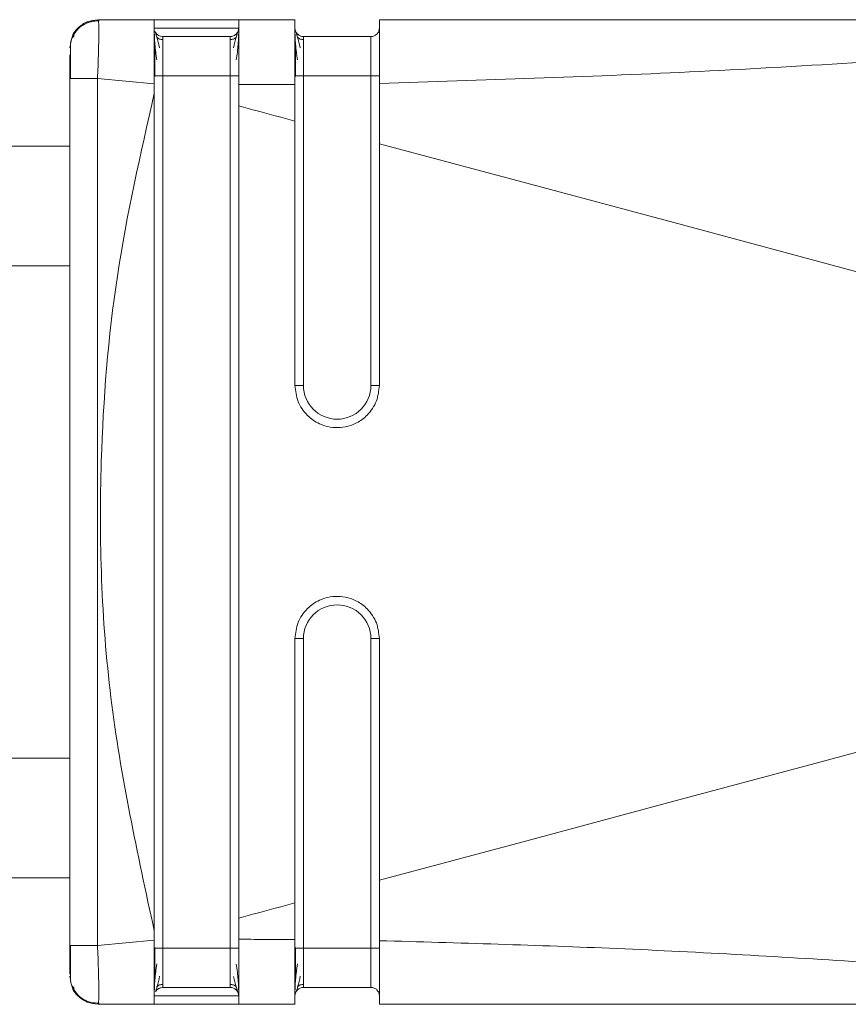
# Model space of a CAD drawing. Header units: millimetres. Extents: x -456 to 1926, y -70 to 431.
# Tile 20 of 44: x 611 to 626, y -48 to -30. Entities that reach past the tile are written whole.
import ezdxf

# ---------------------------------------------------------------- set-up
doc = ezdxf.new("R2010")
doc.units = ezdxf.units.MM
doc.linetypes.add('SLD-Solid', pattern=[0])

msp = doc.modelspace()

# ---------------------------------------------------------------- linework, layer by layer
at = {"color": 7, "linetype": 'SLD-Solid', "lineweight": 18}
for p, q in [((612.433, -30.378), (612.426, -30.358)), ((612.426, -30.358), (613.426, -30.358)), ((612.426, -30.358), (612.426, -30.358)), ((612.426, -30.358), (613.426, -30.358)), ((615.93, -30.358), (614.926, -30.358)), ((614.926, -30.358), (615.926, -30.358)), ((614.926, -30.358), (614.926, -30.358)), ((614.926, -30.358), (615.926, -30.358)), ((614.926, -30.358), (614.926, -30.358)), ((632.621, -30.358), (617.426, -30.358)), ((617.426, -30.358), (632.621, -30.358)), ((617.426, -30.358), (632.621, -30.358)), ((617.426, -30.358), (617.426, -30.358)), ((614.926, -30.508), (614.926, -30.508)), ((614.926, -30.585), (614.926, -30.571)), ((617.426, -30.508), (617.426, -30.508)), ((611.926, -30.858), (611.945, -30.765)), ((611.926, -30.858), (611.945, -30.765)), ((613.576, -30.658), (614.776, -30.658)), ((613.576, -30.658), (613.576, -30.658)), ((614.776, -30.658), (614.776, -30.658)), ((616.076, -30.658), (617.276, -30.658)), ((616.076, -30.658), (616.076, -30.658)), ((616.076, -30.658), (617.276, -30.658)), ((617.276, -30.658), (617.276, -30.658)), ((611.935, -30.813), (611.935, -30.858)), ((611.926, -46.812), (611.926, -31.403)), ((612.417, -31.403), (613.426, -31.497)), ((612.417, -46.812), (612.417, -31.403)), ((613.426, -31.665), (613.426, -31.497)), ((613.576, -31.358), (613.576, -46.858)), ((613.576, -31.358), (614.776, -31.358)), ((614.776, -46.858), (614.776, -31.358)), ((616.076, -31.358), (616.076, -36.858)), ((616.076, -31.358), (617.276, -31.358)), ((617.276, -36.858), (617.276, -31.358)), ((611.926, -32.608), (547.814, -32.608)), ((611.926, -34.733), (547.814, -34.733)), ((616.076, -41.358), (616.076, -46.858)), ((617.276, -46.858), (617.276, -41.358)), ((611.926, -43.483), (547.814, -43.483)), ((547.814, -45.608), (611.926, -45.608)), ((617.426, -45.654), (617.426, -46.727)), ((612.417, -46.812), (613.426, -46.719)), ((613.426, -46.719), (613.426, -46.551)), ((611.926, -46.812), (611.944, -46.812)), ((613.576, -46.858), (614.776, -46.858)), ((616.076, -46.858), (617.276, -46.858)), ((611.926, -47.358), (611.945, -47.45)), ((611.935, -47.332), (611.935, -47.403)), ((613.576, -47.558), (614.776, -47.558)), ((616.076, -47.558), (617.276, -47.558)), ((614.926, -47.858), (614.926, -47.708)), ((612.426, -47.858), (612.432, -47.818)), ((612.426, -47.858), (613.426, -47.858)), ((614.926, -47.858), (615.93, -47.858)), ((617.426, -47.858), (632.622, -47.858))]:
    msp.add_line(p, q, dxfattribs=at)
at = {"color": 7, "linetype": 'SLD-Solid', "lineweight": 18, "flags": 128}
for points in [[(613.426, -30.358), (613.484, -30.358), (613.646, -30.358), (613.889, -30.358), (614.176, -30.358), (614.463, -30.358), (614.707, -30.358), (614.869, -30.358), (614.926, -30.358)], [(614.926, -30.358), (614.869, -30.358), (614.707, -30.358), (614.463, -30.358), (614.176, -30.358), (613.889, -30.358), (613.646, -30.358), (613.484, -30.358), (613.426, -30.358)], [(614.926, -30.508), (614.869, -30.508), (614.707, -30.508), (614.463, -30.508), (614.176, -30.508), (613.889, -30.508), (613.646, -30.508), (613.484, -30.508), (613.426, -30.508)], [(614.776, -30.658), (614.731, -30.658), (614.601, -30.658), (614.406, -30.658), (614.176, -30.658), (613.947, -30.658), (613.752, -30.658), (613.622, -30.658), (613.576, -30.658)], [(613.426, -31.358), (613.429, -31.358), (613.438, -31.358), (613.452, -31.358), (613.47, -31.358), (613.493, -31.358), (613.519, -31.358), (613.547, -31.358), (613.576, -31.358)], [(615.926, -31.358), (615.929, -31.358), (615.938, -31.358), (615.952, -31.358), (615.97, -31.358), (615.993, -31.358), (616.019, -31.358), (616.047, -31.358), (616.076, -31.358)], [(615.926, -32.159), (615.802, -32.126), (615.677, -32.092), (615.552, -32.059), (615.427, -32.025), (615.302, -31.992), (615.177, -31.958), (615.052, -31.925), (614.926, -31.891)], [(637.999, -38.094), (635.494, -37.418), (632.965, -36.737), (630.413, -36.051), (627.843, -35.359), (625.257, -34.664), (622.657, -33.965), (620.046, -33.264), (617.426, -32.562)], [(615.926, -36.858), (615.929, -36.858), (615.938, -36.858), (615.952, -36.858), (615.97, -36.858), (615.993, -36.858), (616.019, -36.858), (616.047, -36.858), (616.076, -36.858)], [(617.426, -36.858), (617.424, -36.858), (617.415, -36.858), (617.401, -36.858), (617.383, -36.858), (617.36, -36.858), (617.334, -36.858), (617.306, -36.858), (617.276, -36.858)], [(637.999, -40.122), (635.494, -40.798), (632.964, -41.479), (630.413, -42.165), (627.843, -42.857), (625.257, -43.552), (622.657, -44.25), (620.046, -44.951), (617.426, -45.654)], [(615.926, -41.358), (615.929, -41.358), (615.938, -41.358), (615.952, -41.358), (615.97, -41.358), (615.993, -41.358), (616.019, -41.358), (616.047, -41.358), (616.076, -41.358)], [(617.426, -41.358), (617.424, -41.358), (617.415, -41.358), (617.401, -41.358), (617.383, -41.358), (617.36, -41.358), (617.334, -41.358), (617.306, -41.358), (617.276, -41.358)], [(615.926, -46.057), (615.802, -46.09), (615.677, -46.124), (615.552, -46.157), (615.427, -46.191), (615.302, -46.224), (615.177, -46.258), (615.052, -46.291), (614.926, -46.325)], [(613.426, -46.858), (613.429, -46.858), (613.438, -46.858), (613.452, -46.858), (613.47, -46.858), (613.493, -46.858), (613.519, -46.858), (613.547, -46.858), (613.576, -46.858)], [(615.926, -46.858), (615.929, -46.858), (615.938, -46.858), (615.952, -46.858), (615.97, -46.858), (615.993, -46.858), (616.019, -46.858), (616.047, -46.858), (616.076, -46.858)], [(613.426, -47.708), (613.484, -47.708), (613.646, -47.708), (613.889, -47.708), (614.176, -47.708), (614.463, -47.708), (614.707, -47.708), (614.869, -47.708), (614.926, -47.708)], [(613.426, -47.858), (613.484, -47.858), (613.646, -47.858), (613.889, -47.858), (614.176, -47.858), (614.463, -47.858), (614.707, -47.858), (614.869, -47.858), (614.926, -47.858)]]:
    msp.add_lwpolyline(points, dxfattribs=at)
at = {"color": 7, "linetype": 'SLD-Solid', "lineweight": 18}
for centre, radius, start, end in [((613.576, -30.508), 0.15, 211.7267, 270), ((613.576, -30.508), 0.15, 211.7343, 270), ((614.776, -30.508), 0.15, 270, 328.18), ((616.076, -30.508), 0.15, 179.9966, 270), ((616.076, -30.508), 0.15, 196.9366, 270), ((616.676, -36.858), 0.6, 180, 0), ((616.676, -41.358), 0.6, 0, 180), ((613.576, -47.708), 0.15, 90, 147.708), ((613.576, -47.708), 0.15, 90, 145.565), ((614.776, -47.708), 0.15, 22.9567, 90), ((616.076, -47.708), 0.15, 90, 180)]:
    msp.add_arc(centre, radius, start, end, dxfattribs=at)
for points, knots in [([(611.945, -30.765), (611.95, -30.732), (611.963, -30.633), (612.066, -30.497), (612.23, -30.38), (612.361, -30.365), (612.426, -30.358)], [0, 0, 0, 0, 0.146778, 0.431186, 0.715593, 1, 1, 1, 1]), ([(611.959, -30.695), (611.96, -30.686), (611.973, -30.612), (612.068, -30.497), (612.229, -30.38), (612.361, -30.365), (612.426, -30.358)], [0, 0, 0, 0, 0.048095, 0.365397, 0.682698, 1, 1, 1, 1]), ([(612.445, -30.378), (612.397, -30.38), (612.297, -30.385), (612.156, -30.447), (612.034, -30.548), (611.986, -30.641), (611.962, -30.687)], [0, 0, 0, 0, 0.232612, 0.484175, 0.74422, 1, 1, 1, 1]), ([(612.429, -30.379), (612.387, -30.381), (612.293, -30.386), (612.156, -30.447), (612.034, -30.548), (611.986, -30.641), (611.962, -30.687)], [0, 0, 0, 0, 0.212819, 0.470871, 0.737623, 1, 1, 1, 1]), ([(612.417, -31.403), (612.42, -31.331), (612.426, -31.19), (612.435, -30.929), (612.441, -30.642), (612.439, -30.459), (612.435, -30.385), (612.433, -30.378), (612.433, -30.378)], [0, 0, 0, 0, 0.150114, 0.295392, 0.570388, 0.849738, 0.993788, 1, 1, 1, 1]), ([(613.426, -30.358), (613.426, -30.373), (613.426, -30.404), (613.426, -30.674), (613.426, -31.046), (613.426, -31.347), (613.426, -31.497)], [0, 0, 0, 0, 0.250098, 0.499887, 0.749619, 1, 1, 1, 1]), ([(614.926, -30.358), (614.927, -30.375), (614.927, -30.41), (614.926, -30.671), (614.927, -31.044), (614.927, -31.353), (614.926, -31.512)], [0, 0, 0, 0, 0.255216, 0.500584, 0.743135, 1, 1, 1, 1]), ([(615.926, -30.358), (615.926, -30.375), (615.926, -30.408), (615.926, -30.666), (615.926, -31.041), (615.926, -31.353), (615.926, -31.509)], [0, 0, 0, 0, 0.250822, 0.500825, 0.750972, 1, 1, 1, 1]), ([(617.426, -31.489), (619.264, -31.432), (623.041, -31.314), (627.725, -31.004), (631.164, -30.768), (633.005, -30.636), (634.034, -30.554), (634.511, -30.502), (634.684, -30.476), (634.752, -30.458), (634.773, -30.447), (634.773, -30.436), (634.752, -30.427), (634.713, -30.418), (634.652, -30.41), (634.503, -30.395), (634.157, -30.377), (633.505, -30.361), (632.956, -30.359), (632.621, -30.358)], [0, 0, 0, 0, 0.277154, 0.569443, 0.709641, 0.801655, 0.852576, 0.869317, 0.879228, 0.882226, 0.884534, 0.88657, 0.888768, 0.891501, 0.895083, 0.899771, 0.916625, 0.949186, 1, 1, 1, 1]), ([(617.426, -30.358), (617.427, -30.374), (617.427, -30.404), (617.426, -30.597), (617.426, -30.691)], [0, 0, 0, 0, 0.510317, 1, 1, 1, 1]), ([(613.426, -30.574), (613.427, -30.606), (613.428, -30.669), (613.436, -30.794), (613.449, -30.929), (613.463, -31.026), (613.47, -31.074)], [0, 0, 0, 0, 0.262074, 0.516005, 0.761849, 1, 1, 1, 1]), ([(613.52, -30.855), (613.502, -30.788), (613.475, -30.685), (613.45, -30.598), (613.441, -30.575), (613.437, -30.564)], [0, 0, 0, 0, 0.485154, 0.738595, 1, 1, 1, 1]), ([(614.916, -30.564), (614.911, -30.576), (614.903, -30.598), (614.878, -30.685), (614.85, -30.788), (614.833, -30.855)], [0, 0, 0, 0, 0.261438, 0.514813, 1, 1, 1, 1]), ([(614.883, -31.074), (614.89, -31.026), (614.904, -30.93), (614.917, -30.795), (614.925, -30.67), (614.926, -30.607), (614.926, -30.575)], [0, 0, 0, 0, 0.238216, 0.484063, 0.737999, 1, 1, 1, 1]), ([(614.926, -31.358), (614.926, -31.236), (614.926, -31.004), (614.926, -30.76), (614.926, -30.615), (614.926, -30.527), (614.926, -30.514), (614.926, -30.508)], [0, 0, 0, 0, 0.274402, 0.520197, 0.661354, 0.819855, 1, 1, 1, 1]), ([(615.926, -30.574), (615.927, -30.606), (615.928, -30.669), (615.936, -30.794), (615.949, -30.929), (615.963, -31.026), (615.97, -31.074)], [0, 0, 0, 0, 0.262074, 0.516005, 0.761849, 1, 1, 1, 1]), ([(615.926, -30.596), (615.926, -30.609), (615.926, -30.646), (615.926, -30.747), (615.926, -30.9), (615.926, -31.104), (615.926, -31.272), (615.926, -31.358)], [0, 0, 0, 0, 0.104714, 0.304255, 0.474977, 0.729774, 1, 1, 1, 1]), ([(616.02, -30.855), (616.002, -30.788), (615.975, -30.685), (615.95, -30.598), (615.941, -30.575), (615.937, -30.564)], [0, 0, 0, 0, 0.485154, 0.738595, 1, 1, 1, 1]), ([(612.009, -30.644), (611.992, -30.654), (611.959, -30.673), (611.943, -30.737), (611.935, -30.767)], [0, 0, 0, 0, 0.524785, 1, 1, 1, 1]), ([(613.437, -30.796), (613.437, -30.835), (613.437, -30.914), (613.437, -31.056), (613.437, -31.207), (613.437, -31.313), (613.437, -31.365)], [0, 0, 0, 0, 0.249951, 0.499867, 0.749923, 1, 1, 1, 1]), ([(613.576, -30.711), (613.567, -30.711), (613.548, -30.71), (613.52, -30.702), (613.493, -30.69), (613.478, -30.677), (613.47, -30.671)], [0, 0, 0, 0, 0.233003, 0.480022, 0.737313, 1, 1, 1, 1]), ([(613.576, -30.658), (613.576, -30.668), (613.576, -30.689), (613.576, -30.851), (613.576, -31.082), (613.576, -31.266), (613.576, -31.358)], [0, 0, 0, 0, 0.250154, 0.499436, 0.749043, 1, 1, 1, 1]), ([(614.776, -31.358), (614.776, -31.266), (614.776, -31.082), (614.776, -30.851), (614.776, -30.689), (614.776, -30.668), (614.776, -30.658)], [0, 0, 0, 0, 0.250957, 0.500564, 0.749846, 1, 1, 1, 1]), ([(614.883, -30.671), (614.875, -30.677), (614.86, -30.69), (614.833, -30.702), (614.805, -30.71), (614.786, -30.711), (614.776, -30.711)], [0, 0, 0, 0, 0.262684, 0.519976, 0.766996, 1, 1, 1, 1]), ([(615.937, -30.796), (615.937, -30.835), (615.937, -30.914), (615.937, -31.056), (615.937, -31.207), (615.937, -31.313), (615.937, -31.365)], [0, 0, 0, 0, 0.249951, 0.499867, 0.749923, 1, 1, 1, 1]), ([(616.076, -30.711), (616.067, -30.711), (616.048, -30.71), (616.02, -30.702), (615.993, -30.69), (615.978, -30.677), (615.97, -30.671)], [0, 0, 0, 0, 0.233003, 0.480022, 0.737313, 1, 1, 1, 1]), ([(616.076, -30.658), (616.076, -30.668), (616.076, -30.689), (616.076, -30.851), (616.076, -31.082), (616.076, -31.266), (616.076, -31.358)], [0, 0, 0, 0, 0.250154, 0.499436, 0.749043, 1, 1, 1, 1]), ([(617.276, -31.358), (617.276, -31.266), (617.276, -31.082), (617.276, -30.851), (617.276, -30.689), (617.276, -30.668), (617.276, -30.658)], [0, 0, 0, 0, 0.250957, 0.500564, 0.749846, 1, 1, 1, 1]), ([(617.426, -30.691), (617.426, -30.801), (617.427, -31.025), (617.427, -31.332), (617.426, -31.489)], [0, 0, 0, 0, 0.490542, 1, 1, 1, 1]), ([(617.426, -31.358), (617.426, -31.288), (617.426, -31.156), (617.426, -30.976), (617.426, -30.846), (617.426, -30.781), (617.426, -30.758)], [0, 0, 0, 0, 0.3152157, 0.5941322, 0.8587329, 1, 1, 1, 1]), ([(611.935, -30.813), (611.935, -30.84), (611.935, -30.881), (611.935, -30.954), (611.935, -30.978)], [0, 0, 0, 0, 0.674694, 1, 1, 1, 1]), ([(611.926, -31.403), (611.926, -31.322), (611.926, -31.16), (611.926, -31.042), (611.926, -30.983)], [0, 0, 0, 0, 0.4993925, 1, 1, 1, 1]), ([(611.935, -30.978), (611.935, -31.001), (611.935, -31.07), (611.935, -31.221), (611.935, -31.346), (611.935, -31.409)], [0, 0, 0, 0, 0.20561, 0.602654, 1, 1, 1, 1]), ([(617.426, -31.489), (617.426, -31.693), (617.426, -32.047), (617.426, -32.408), (617.426, -32.562)], [0, 0, 0, 0, 0.576678, 1, 1, 1, 1]), ([(613.426, -46.551), (613.127, -45.175), (612.528, -42.428), (612.408, -38.504), (612.692, -34.898), (613.181, -32.744), (613.426, -31.665)], [0, 0, 0, 0, 0.28024, 0.559855, 0.779601, 1, 1, 1, 1]), ([(613.426, -46.551), (613.426, -43.772), (613.426, -38.81), (613.426, -33.849), (613.426, -31.665)], [0, 0, 0, 0, 0.559993, 1, 1, 1, 1]), ([(614.926, -31.512), (615.112, -31.512), (615.445, -31.512), (615.779, -31.51), (615.926, -31.509)], [0, 0, 0, 0, 0.556487, 1, 1, 1, 1]), ([(614.926, -31.512), (614.926, -31.584), (614.926, -31.71), (614.926, -31.836), (614.926, -31.891)], [0, 0, 0, 0, 0.566355, 1, 1, 1, 1]), ([(615.926, -32.159), (615.926, -32.04), (615.926, -31.822), (615.926, -31.606), (615.926, -31.509)], [0, 0, 0, 0, 0.5493, 1, 1, 1, 1]), ([(614.926, -31.891), (614.926, -34.586), (614.926, -39.397), (614.926, -44.208), (614.926, -46.325)], [0, 0, 0, 0, 0.560031, 1, 1, 1, 1]), ([(615.926, -36.858), (615.926, -35.981), (615.926, -34.415), (615.926, -32.848), (615.926, -32.159)], [0, 0, 0, 0, 0.559975, 1, 1, 1, 1]), ([(617.426, -32.562), (617.426, -33.364), (617.426, -34.796), (617.426, -36.228), (617.426, -36.858)], [0, 0, 0, 0, 0.560015, 1, 1, 1, 1]), ([(615.926, -36.858), (615.937, -36.955), (615.953, -37.102), (616.049, -37.277), (616.168, -37.422), (616.327, -37.533), (616.515, -37.597), (616.689, -37.615), (616.865, -37.591), (617.047, -37.52), (617.196, -37.41), (617.308, -37.271), (617.401, -37.097), (617.416, -36.953), (617.426, -36.858)], [0, 0, 0, 0, 0.1230822, 0.1865796, 0.2511956, 0.3617643, 0.4286263, 0.5030579, 0.5843911, 0.6529546, 0.7513815, 0.8166193, 0.8798852, 1, 1, 1, 1]), ([(617.426, -41.358), (617.416, -41.263), (617.401, -41.118), (617.308, -40.945), (617.196, -40.805), (617.047, -40.696), (616.865, -40.625), (616.689, -40.601), (616.515, -40.619), (616.327, -40.683), (616.168, -40.794), (616.049, -40.939), (615.953, -41.113), (615.937, -41.261), (615.926, -41.358)], [0, 0, 0, 0, 0.120107, 0.183374, 0.248618, 0.347036, 0.415602, 0.496942, 0.571361, 0.638218, 0.748801, 0.813411, 0.876907, 1, 1, 1, 1]), ([(615.926, -46.057), (615.926, -45.179), (615.926, -43.613), (615.926, -42.047), (615.926, -41.358)], [0, 0, 0, 0, 0.560002, 1, 1, 1, 1]), ([(617.426, -41.358), (617.426, -42.16), (617.426, -43.592), (617.426, -45.024), (617.426, -45.654)], [0, 0, 0, 0, 0.559985, 1, 1, 1, 1]), ([(615.926, -46.707), (615.926, -46.584), (615.926, -46.368), (615.926, -46.15), (615.926, -46.057)], [0, 0, 0, 0, 0.570582, 1, 1, 1, 1]), ([(614.926, -46.325), (614.926, -46.395), (614.926, -46.521), (614.926, -46.647), (614.926, -46.703)], [0, 0, 0, 0, 0.55364, 1, 1, 1, 1]), ([(613.426, -46.719), (613.426, -46.869), (613.426, -47.169), (613.426, -47.541), (613.426, -47.812), (613.426, -47.843), (613.426, -47.858)], [0, 0, 0, 0, 0.250255, 0.500093, 0.749776, 1, 1, 1, 1]), ([(615.926, -46.707), (615.739, -46.705), (615.405, -46.703), (615.072, -46.703), (614.926, -46.703)], [0, 0, 0, 0, 0.563222, 1, 1, 1, 1]), ([(614.926, -46.703), (614.927, -46.862), (614.927, -47.172), (614.926, -47.545), (614.927, -47.806), (614.927, -47.84), (614.926, -47.858)], [0, 0, 0, 0, 0.256857, 0.499427, 0.744777, 1, 1, 1, 1]), ([(615.926, -46.707), (615.926, -46.862), (615.926, -47.175), (615.926, -47.55), (615.926, -47.808), (615.926, -47.841), (615.926, -47.858)], [0, 0, 0, 0, 0.249034, 0.499186, 0.749184, 1, 1, 1, 1]), ([(611.926, -47.325), (611.926, -47.32), (611.926, -47.302), (611.926, -47.179), (611.926, -47.002), (611.926, -46.875), (611.926, -46.812)], [0, 0, 0, 0, 0.1237153, 0.4638387, 0.7328218, 1, 1, 1, 1]), ([(611.935, -46.806), (611.935, -46.869), (611.935, -46.995), (611.935, -47.131), (611.935, -47.189), (611.935, -47.2)], [0, 0, 0, 0, 0.445098, 0.889844, 1, 1, 1, 1]), ([(611.935, -46.806), (611.935, -46.869), (611.935, -46.995), (611.935, -47.146), (611.935, -47.214), (611.935, -47.238)], [0, 0, 0, 0, 0.397346, 0.79439, 1, 1, 1, 1]), ([(611.944, -46.812), (611.948, -46.812), (611.962, -46.812), (612.063, -46.812), (612.223, -46.812), (612.353, -46.812), (612.417, -46.812)], [0, 0, 0, 0, 0.151362, 0.434241, 0.717121, 1, 1, 1, 1]), ([(612.432, -47.818), (612.434, -47.808), (612.44, -47.779), (612.44, -47.567), (612.435, -47.288), (612.426, -47.026), (612.42, -46.884), (612.417, -46.812)], [0, 0, 0, 0, 0.149465, 0.429107, 0.704277, 0.849701, 1, 1, 1, 1]), ([(613.437, -46.85), (613.437, -46.903), (613.437, -47.008), (613.437, -47.159), (613.437, -47.3), (613.437, -47.378), (613.437, -47.418)], [0, 0, 0, 0, 0.250243, 0.500316, 0.750205, 1, 1, 1, 1]), ([(613.576, -46.858), (613.576, -46.95), (613.576, -47.133), (613.576, -47.365), (613.576, -47.526), (613.576, -47.547), (613.576, -47.558)], [0, 0, 0, 0, 0.250957, 0.500564, 0.749846, 1, 1, 1, 1]), ([(614.776, -47.558), (614.776, -47.547), (614.776, -47.526), (614.776, -47.365), (614.776, -47.133), (614.776, -46.95), (614.776, -46.858)], [0, 0, 0, 0, 0.250154, 0.499436, 0.749043, 1, 1, 1, 1]), ([(614.926, -47.708), (614.926, -47.692), (614.926, -47.663), (614.926, -47.478), (614.926, -47.284), (614.926, -47.087), (614.926, -46.937), (614.926, -46.858)], [0, 0, 0, 0, 0.276095, 0.522512, 0.663133, 0.820821, 1, 1, 1, 1]), ([(615.937, -46.85), (615.937, -46.903), (615.937, -47.008), (615.937, -47.159), (615.937, -47.3), (615.937, -47.378), (615.937, -47.418)], [0, 0, 0, 0, 0.250243, 0.500316, 0.750205, 1, 1, 1, 1]), ([(616.076, -46.858), (616.076, -46.95), (616.076, -47.133), (616.076, -47.365), (616.076, -47.526), (616.076, -47.547), (616.076, -47.558)], [0, 0, 0, 0, 0.250957, 0.500564, 0.749846, 1, 1, 1, 1]), ([(617.276, -47.558), (617.276, -47.547), (617.276, -47.526), (617.276, -47.365), (617.276, -47.133), (617.276, -46.95), (617.276, -46.858)], [0, 0, 0, 0, 0.250154, 0.499436, 0.749043, 1, 1, 1, 1]), ([(632.621, -47.858), (633.148, -47.857), (633.785, -47.855), (634.465, -47.823), (634.645, -47.808), (634.722, -47.796), (634.749, -47.789), (634.766, -47.783), (634.774, -47.776), (634.77, -47.767), (634.75, -47.758), (634.712, -47.747), (634.617, -47.729), (634.42, -47.703), (633.933, -47.654), (632.963, -47.577), (631.249, -47.454), (628.888, -47.29), (625.589, -47.075), (621.735, -46.849), (618.834, -46.767), (617.426, -46.727)], [0, 0, 0, 0, 0.079633, 0.096416, 0.106506, 0.108989, 0.110947, 0.112535, 0.113904, 0.115836, 0.117972, 0.120667, 0.124353, 0.135955, 0.15357, 0.20236, 0.286651, 0.417176, 0.562519, 0.787792, 1, 1, 1, 1]), ([(617.426, -46.727), (617.427, -46.885), (617.427, -47.195), (617.426, -47.419), (617.426, -47.53)], [0, 0, 0, 0, 0.509411, 1, 1, 1, 1]), ([(617.426, -47.458), (617.426, -47.442), (617.426, -47.383), (617.426, -47.261), (617.426, -47.073), (617.426, -46.933), (617.426, -46.858)], [0, 0, 0, 0, 0.101158, 0.367063, 0.664496, 1, 1, 1, 1]), ([(611.935, -47.2), (611.935, -47.238), (611.935, -47.325), (611.935, -47.375), (611.935, -47.403)], [0, 0, 0, 0, 0.429235, 1, 1, 1, 1]), ([(613.47, -47.141), (613.463, -47.189), (613.449, -47.286), (613.436, -47.423), (613.428, -47.548), (613.427, -47.611), (613.426, -47.643)], [0, 0, 0, 0, 0.238341, 0.48424, 0.738095, 1, 1, 1, 1]), ([(614.926, -47.644), (614.926, -47.612), (614.925, -47.55), (614.917, -47.424), (614.904, -47.288), (614.89, -47.19), (614.883, -47.142)], [0, 0, 0, 0, 0.261923, 0.515785, 0.761658, 1, 1, 1, 1]), ([(615.97, -47.141), (615.963, -47.189), (615.949, -47.286), (615.936, -47.423), (615.928, -47.548), (615.927, -47.611), (615.926, -47.643)], [0, 0, 0, 0, 0.238341, 0.48424, 0.738095, 1, 1, 1, 1]), ([(613.447, -47.632), (613.451, -47.622), (613.46, -47.603), (613.484, -47.524), (613.506, -47.424), (613.521, -47.358)], [0, 0, 0, 0, 0.259025, 0.511886, 1, 1, 1, 1]), ([(614.833, -47.361), (614.851, -47.428), (614.878, -47.531), (614.904, -47.619), (614.912, -47.641), (614.916, -47.653)], [0, 0, 0, 0, 0.485076, 0.738499, 1, 1, 1, 1]), ([(615.947, -47.632), (615.951, -47.622), (615.96, -47.603), (615.984, -47.524), (616.006, -47.424), (616.021, -47.358)], [0, 0, 0, 0, 0.259025, 0.511886, 1, 1, 1, 1]), ([(611.935, -47.448), (611.943, -47.479), (611.959, -47.543), (611.992, -47.562), (612.009, -47.572)], [0, 0, 0, 0, 0.475268, 1, 1, 1, 1]), ([(611.959, -47.52), (611.961, -47.53), (611.973, -47.604), (612.068, -47.718), (612.229, -47.835), (612.361, -47.85), (612.426, -47.858)], [0, 0, 0, 0, 0.0475208, 0.3650138, 0.6825069, 1, 1, 1, 1]), ([(611.962, -47.528), (611.986, -47.575), (612.034, -47.667), (612.156, -47.769), (612.297, -47.831), (612.397, -47.836), (612.445, -47.838)], [0, 0, 0, 0, 0.25578, 0.515825, 0.767388, 1, 1, 1, 1]), ([(613.47, -47.545), (613.478, -47.539), (613.493, -47.526), (613.52, -47.513), (613.548, -47.505), (613.567, -47.505), (613.576, -47.504)], [0, 0, 0, 0, 0.262688, 0.519982, 0.767001, 1, 1, 1, 1]), ([(614.776, -47.505), (614.786, -47.505), (614.805, -47.506), (614.833, -47.514), (614.86, -47.526), (614.875, -47.539), (614.883, -47.545)], [0, 0, 0, 0, 0.233002, 0.48002, 0.737312, 1, 1, 1, 1]), ([(615.926, -47.53), (615.926, -47.541), (615.926, -47.58), (615.926, -47.602), (615.926, -47.617)], [0, 0, 0, 0, 0.272649, 1, 1, 1, 1]), ([(615.97, -47.545), (615.978, -47.539), (615.993, -47.526), (616.02, -47.513), (616.048, -47.505), (616.067, -47.505), (616.076, -47.504)], [0, 0, 0, 0, 0.262688, 0.519982, 0.767001, 1, 1, 1, 1]), ([(617.385, -47.606), (617.384, -47.604), (617.373, -47.587), (617.334, -47.565), (617.296, -47.56), (617.276, -47.558)], [0, 0, 0, 0, 0.037062, 0.518531, 1, 1, 1, 1]), ([(617.426, -47.53), (617.426, -47.623), (617.427, -47.812), (617.427, -47.842), (617.426, -47.858)], [0, 0, 0, 0, 0.489706, 1, 1, 1, 1]), ([(617.426, -47.708), (617.425, -47.688), (617.421, -47.65), (617.397, -47.62), (617.385, -47.606)], [0, 0, 0, 0, 0.520734, 1, 1, 1, 1])]:
    msp.add_open_spline(points, degree=3, knots=knots, dxfattribs=at)
for points in [[(614.926, -30.508), (614.924, -30.528), (614.92, -30.567), (614.885, -30.616), (614.835, -30.651), (614.796, -30.656), (614.776, -30.658)], [(617.426, -30.508), (617.424, -30.528), (617.42, -30.567), (617.385, -30.616), (617.335, -30.651), (617.296, -30.656), (617.276, -30.658)], [(617.426, -30.508), (617.424, -30.527), (617.42, -30.567), (617.385, -30.616), (617.335, -30.651), (617.296, -30.655), (617.276, -30.658)], [(611.926, -31.403), (611.934, -31.403), (611.948, -31.403), (612.062, -31.403), (612.223, -31.403), (612.353, -31.403), (612.417, -31.403)], [(614.926, -31.358), (614.924, -31.358), (614.92, -31.358), (614.885, -31.358), (614.835, -31.358), (614.796, -31.358), (614.776, -31.358)], [(617.426, -31.358), (617.424, -31.358), (617.42, -31.358), (617.385, -31.358), (617.335, -31.358), (617.296, -31.358), (617.276, -31.358)], [(614.926, -46.858), (614.924, -46.858), (614.92, -46.858), (614.885, -46.858), (614.835, -46.858), (614.796, -46.858), (614.776, -46.858)], [(617.426, -46.858), (617.424, -46.858), (617.42, -46.858), (617.385, -46.858), (617.335, -46.858), (617.296, -46.858), (617.276, -46.858)], [(614.926, -47.708), (614.924, -47.688), (614.92, -47.649), (614.885, -47.599), (614.835, -47.565), (614.796, -47.56), (614.776, -47.558)]]:
    msp.add_open_spline(points, degree=3, dxfattribs=at)

doc.saveas('drawing.dxf')
